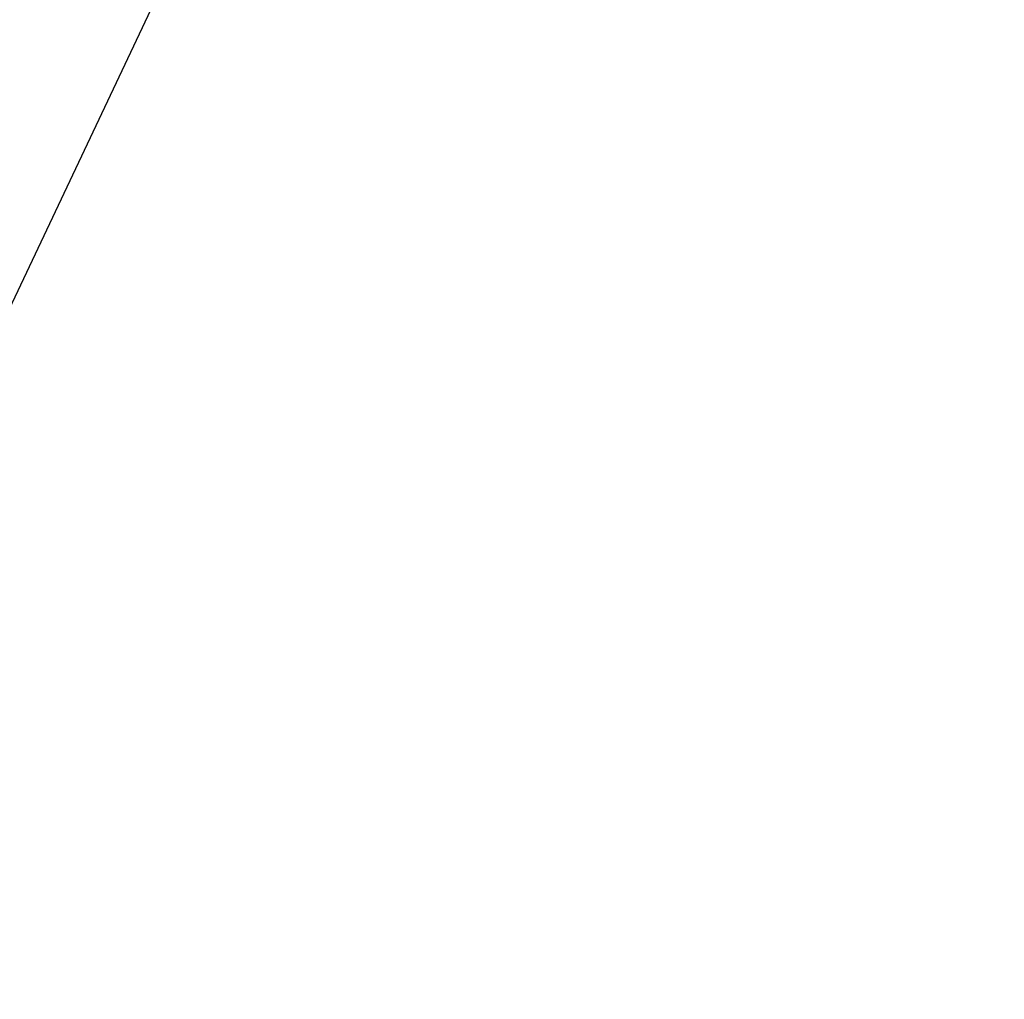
# Model space of a CAD drawing. Extents: x 0 to 901, y 0 to 72.
# Tile 177 of 256: x 448.84811 to 448.8516, y 61.30136 to 61.30483. Entities that reach past the tile are written whole.
import ezdxf

# ---------------------------------------------------------------- set-up
doc = ezdxf.new("R2010")
doc.units = 0
doc.header["$LTSCALE"] = 25.4
doc.layers.get('0').update_dxf_attribs({"color": 13, "linetype": 'CONTINUOUS'})

# ---------------------------------------------------------------- blocks, each defined once
blk = doc.blocks.new('PIN-LED-M-8128_STL')
at = {"color": 0}
blk.add_line((10.8820944, 453.4389954, 58.3716354), (11.1203156, 453.326355, 58.492012), dxfattribs=at)
blk.add_line((10.8820944, 453.4389954, 58.3716354), (11.1203156, 453.326355, 58.492012), dxfattribs=at)
mesh = blk.add_polyface(dxfattribs=at)
corners = [(11.203413, 453.3647156, 60.6846046), (11.107358, 453.7418518, 60.9087486), (11.0366411, 453.7049255, 60.9033546)]
mesh.append_faces([[corners[k] for k in face] for face in [(0, 1, 2)]], dxfattribs={"color": 0})
mesh = blk.add_polyface(dxfattribs=at)
corners = [(11.2021456, 453.3640747, 0.9914658), (10.947278, 453.6645203, 0.7658517), (11.0444956, 453.7088013, 0.7734238)]
mesh.append_faces([[corners[k] for k in face] for face in [(0, 1, 2)]], dxfattribs={"color": 0})
mesh = blk.add_polyface(dxfattribs=at)
corners = [(11.2091093, 453.3675232, 64.1849518), (11.0412302, 453.7071838, 64.4037018), (11.1116838, 453.3226624, 64.1789856)]
mesh.append_faces([[corners[k] for k in face] for face in [(0, 1, 2)]], dxfattribs={"color": 0})
mesh = blk.add_polyface(dxfattribs=at)
corners = [(11.3151073, 453.4240417, 4.4988937), (11.1945381, 453.3603821, 4.4909787), (11.0403128, 453.7067261, 4.2730899)]
mesh.append_faces([[corners[k] for k in face] for face in [(0, 1, 2)]], dxfattribs={"color": 0})
mesh = blk.add_polyface(dxfattribs=at)
corners = [(11.0420446, 453.2944641, 1.7690495), (10.9743357, 453.4713745, 1.8784245), (10.9419832, 453.2592468, 1.7631838)]
mesh.append_faces([[corners[k] for k in face] for face in [(0, 1, 2)]], dxfattribs={"color": 0})

msp = doc.modelspace()

# ---------------------------------------------------------------- block references
at = {"color": 250, "rotation": 270}
msp.add_blockref('PIN-LED-M-8128_STL', (-4.5156512, 72.3450928, -0.2648032), dxfattribs=at)

doc.saveas('drawing.dxf')
